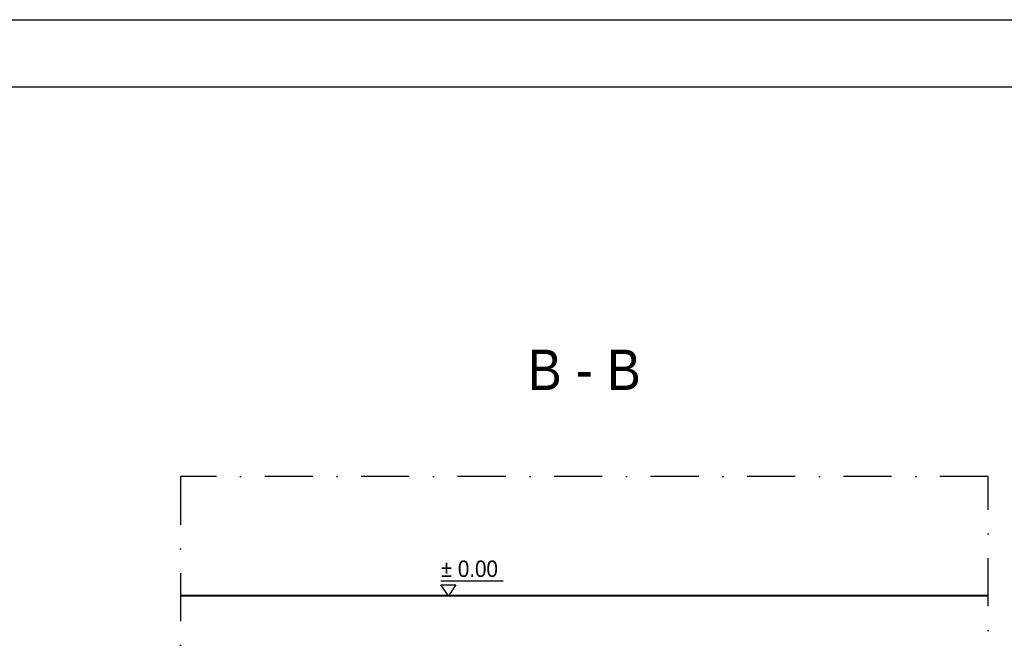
# Model space of a CAD drawing. Header units: millimetres. Extents: x -368 to 1732, y 3428 to 4913.
# Tile 80 of 80: x 889 to 1400, y 4591 to 4913. Entities that reach past the tile are written whole.
import ezdxf

# ---------------------------------------------------------------- set-up
doc = ezdxf.new("R2010")
doc.units = ezdxf.units.MM
doc.linetypes.add('DASHDOT2', pattern=[0.5, 0.25, -0.125, 0, -0.125])
doc.layers.add('-- Budynek', color=7, linetype='Continuous')
doc.layers.add('-- RAMKA', color=11, linetype='Continuous')
doc.layers.add('-- CO_opis', color=11, linetype='Continuous', lineweight=0)
doc.layers.add('_NOŚNE', color=73, linetype='Continuous', lineweight=40)
doc.styles.add('INSTADT', font='arial.ttf', dxfattribs={"width": 0.9})

# ---------------------------------------------------------------- blocks, each defined once
blk = doc.blocks.new('*U5')
at = {"layer": '-- RAMKA', "color": 50}
blk.add_lwpolyline([(0, 2970), (4200, 2970), (4200, 0), (0, 0)], close=True, dxfattribs=at)
at = {"layer": '-- RAMKA', "color": 11}
blk.add_lwpolyline([(300, 69.4), (4130, 69.4), (4130, 2900), (300, 2900)], close=True, dxfattribs=at)
blk = doc.blocks.new('-- RZĘDNA')
at = {"color": 50}
blk.add_line((-7.8, 15.7), (57, 15.7), dxfattribs=at)
at = {"color": 11}
blk.add_lwpolyline([(-7.8, 11.7), (7.8, 11.7), (0, 0)], close=True, dxfattribs=at)
at = {"color": 11, "style": 'INSTADT', "width": 0.9}
blk.add_attdef('POZIOM', (-7.8, 19.8), '', height=17, rotation=360, dxfattribs=at)

msp = doc.modelspace()

# ---------------------------------------------------------------- linework, layer by layer
at = {"layer": '-- Budynek', "color": 50, "linetype": 'DASHDOT2', "ltscale": 100}
msp.add_lwpolyline([(972.53, 4675.32), (972.53, 4257.32), (1391.89, 4257.32), (1391.89, 4675.32), (972.53, 4675.32)], dxfattribs=at)
at = {"layer": '_NOŚNE'}
msp.add_line((1391.89, 4613.32), (972.53, 4613.32), dxfattribs=at)

# ---------------------------------------------------------------- block references
at = {"layer": '-- Budynek'}
ref = msp.add_blockref('-- RZĘDNA', (1111.57, 4613.32), dxfattribs=dict(at, xscale=0.5, yscale=0.5, zscale=0.001))
ref.add_attrib('POZIOM', '%%P 0.00', (1107.68, 4623.2), dxfattribs={"layer": '0', "color": 11, "height": 8.5, "rotation": 360, "style": 'INSTADT', "oblique": 360, "width": 0.9})
at = {"layer": '-- RAMKA', "xscale": 0.5, "yscale": 0.5, "zscale": 0.5}
msp.add_blockref('*U5', (-367.87, 3427.73), dxfattribs=at)

# ---------------------------------------------------------------- texts
at = {"layer": '-- CO_opis', "color": 171, "linetype": 'Continuous', "ltscale": 0.6, "insert": (1182.21, 4720.32), "char_height": 21, "attachment_point": 8, "style": 'INSTADT'}
msp.add_mtext('B - B', dxfattribs=at)

doc.saveas('drawing.dxf')
